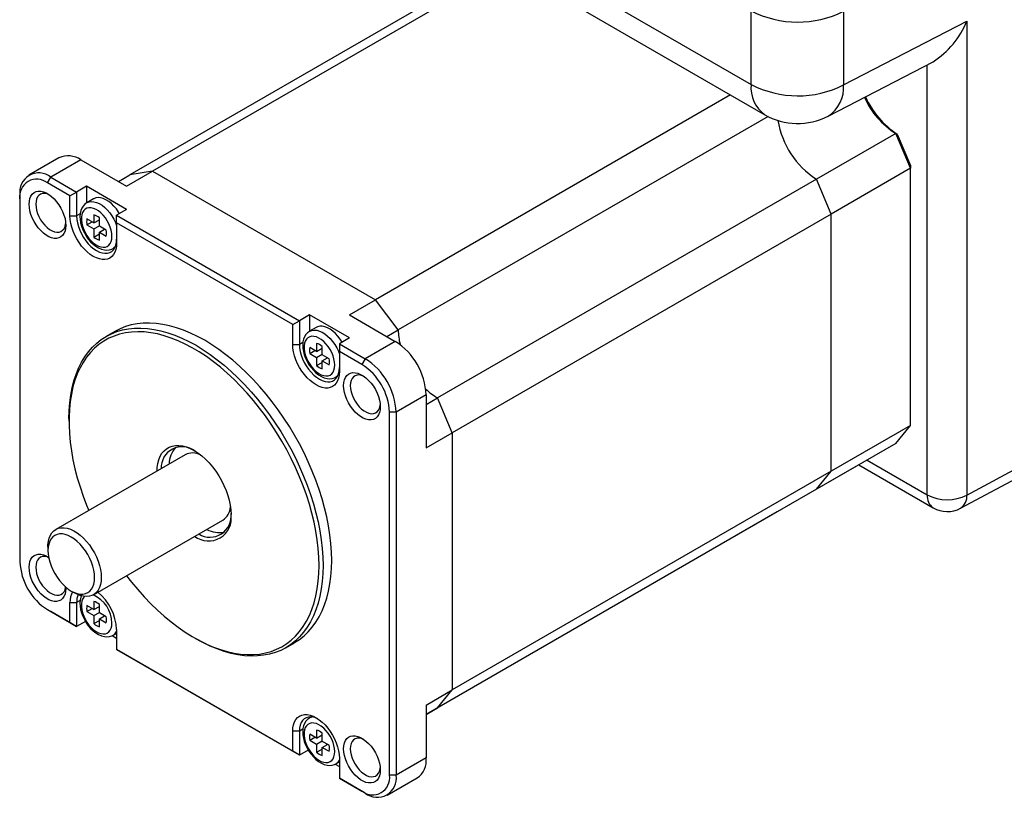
# Model space of a CAD drawing. Extents: x 11 to 421, y 5 to 275.
# Tile 10 of 15: x 321 to 356, y 64 to 91. Entities that reach past the tile are written whole.
import ezdxf

# ---------------------------------------------------------------- set-up
doc = ezdxf.new("R2010")
doc.units = 0
doc.layers.get('0').update_dxf_attribs({"linetype": 'CONTINUOUS'})

msp = doc.modelspace()

# ---------------------------------------------------------------- linework, layer by layer
at = {"color": 7, "linetype": 'CONTINUOUS'}
for p, q in [((334.868, 95.0804), (347.0849, 88.0277)), ((337.7102, 93.4396), (324.6486, 85.8993)), ((338.002, 93.2711), (325.4551, 86.028)), ((346.6015, 89.096), (346.6015, 91.7005)), ((349.8723, 91.684), (349.8723, 89.0796)), ((349.8723, 89.0796), (354.2273, 91.3348)), ((354.2273, 91.3348), (354.2273, 74.5877)), ((349.3244, 87.9765), (353.0322, 89.8966)), ((345.8747, 88.7263), (333.3278, 81.4832)), ((347.1997, 87.9656), (334.1344, 80.4232)), ((351.7141, 87.3634), (348.9116, 85.7455)), ((352.2288, 86.1348), (351.7141, 87.3634)), ((351.7664, 87.3348), (351.7141, 87.3634)), ((351.7664, 87.3348), (352.2288, 86.2312)), ((322.1451, 86.5085), (321.0844, 85.8962)), ((322.9167, 86.432), (321.8561, 85.8197)), ((322.9167, 86.432), (324.5359, 85.4973)), ((324.5359, 85.4973), (325.4551, 86.028)), ((325.4551, 86.028), (324.6486, 85.8993)), ((325.4551, 86.028), (333.3278, 81.4832)), ((352.2288, 86.1348), (349.4263, 84.517)), ((352.2288, 86.2312), (352.2288, 86.1348)), ((352.2288, 77.0437), (352.2288, 86.1348)), ((321.7382, 85.6156), (321.8561, 85.8197)), ((322.5326, 85.1571), (321.7382, 85.6156)), ((321.8561, 85.8197), (322.7683, 85.2932)), ((324.2441, 85.6658), (324.6486, 85.8993)), ((348.9116, 85.7455), (335.5237, 78.0169)), ((349.4263, 84.517), (348.9116, 85.7455)), ((322.5326, 85.1571), (322.7683, 85.2932)), ((323.1218, 85.4973), (322.7683, 85.2932)), ((322.7683, 85.2932), (322.7683, 84.4494)), ((324.536, 84.6808), (323.1218, 85.4973)), ((323.1218, 85.4973), (323.1218, 84.9146)), ((320.7647, 85.0534), (320.7647, 85.1895)), ((320.7647, 85.0534), (320.7647, 72.2228)), ((322.5326, 84.4494), (322.5326, 85.1571)), ((323.3623, 85.0536), (323.1266, 84.9175)), ((323.1266, 84.9175), (323.1319, 84.9206)), ((324.536, 84.6808), (324.1825, 84.4767)), ((322.5326, 84.4494), (322.7683, 84.4494)), ((323.3777, 84.2035), (323.1339, 84.3442)), ((323.1339, 84.1324), (323.3174, 84.2383)), ((323.3777, 84.49), (323.3777, 84.2035)), ((323.3777, 84.2035), (323.573, 84.3163)), ((323.5477, 84.3017), (323.573, 84.2871)), ((323.573, 84.0907), (323.573, 84.3772)), ((324.1825, 84.4767), (330.6407, 80.7485)), ((324.1825, 84.2046), (324.1825, 84.4767)), ((324.1825, 84.2046), (324.1825, 83.4969)), ((330.405, 80.6124), (324.1825, 84.2046)), ((349.4263, 84.517), (336.0384, 76.7883)), ((349.4263, 75.4259), (349.4263, 84.517)), ((323.1339, 84.1324), (323.3777, 83.9916)), ((323.3777, 83.9916), (323.573, 84.1044)), ((323.3777, 83.9916), (323.3777, 83.7052)), ((323.8168, 83.95), (323.573, 84.0907)), ((323.573, 83.8789), (323.7566, 83.9848)), ((323.573, 83.5924), (323.573, 83.8789)), ((323.573, 83.8789), (323.8168, 83.7381)), ((323.7312, 83.9994), (323.7312, 83.9702)), ((323.3777, 83.7052), (323.573, 83.818)), ((324.0598, 83.3009), (324.1215, 83.3365)), ((332.4086, 80.9525), (333.3278, 81.4832)), ((334.1344, 80.4232), (333.3278, 81.4832)), ((330.405, 80.6124), (330.6407, 80.7485)), ((330.9943, 80.9526), (330.6407, 80.7485)), ((330.6407, 80.7485), (330.6407, 79.9047)), ((332.4085, 80.1362), (330.9943, 80.9526)), ((330.9943, 80.9526), (330.9943, 80.3699)), ((332.4086, 80.9525), (334.0278, 80.0178)), ((330.405, 79.9047), (330.405, 80.6124)), ((331.2347, 80.5089), (330.999, 80.3729)), ((330.999, 80.3729), (331.0044, 80.3759)), ((333.73, 80.1897), (334.1344, 80.4232)), ((324.119, 80.3684), (323.8126, 80.1915)), ((332.4085, 80.1362), (332.0549, 79.9321)), ((330.405, 79.9047), (330.6407, 79.9047)), ((331.2501, 79.6588), (331.0064, 79.7996)), ((331.0064, 79.5877), (331.1899, 79.6936)), ((331.2501, 79.9453), (331.2501, 79.6588)), ((331.2501, 79.6588), (331.4455, 79.7716)), ((331.4202, 79.757), (331.4455, 79.7424)), ((331.4455, 79.5461), (331.4455, 79.8325)), ((332.0549, 79.9321), (332.9671, 79.4055)), ((332.0549, 79.9321), (332.0549, 79.6599)), ((334.0278, 80.0178), (332.9671, 79.4055)), ((331.0064, 79.5877), (331.2501, 79.447)), ((331.2501, 79.447), (331.4455, 79.5598)), ((331.2501, 79.447), (331.2501, 79.1605)), ((331.6893, 79.4053), (331.4455, 79.5461)), ((331.4455, 79.3342), (331.629, 79.4401)), ((331.4455, 79.0477), (331.4455, 79.3342)), ((331.4455, 79.3342), (331.6893, 79.1935)), ((331.6037, 79.4547), (331.6037, 79.4255)), ((332.0549, 79.6599), (332.0549, 78.9522)), ((332.8492, 79.2014), (332.0549, 79.6599)), ((332.9671, 79.4055), (332.8492, 79.2014)), ((331.2501, 79.1605), (331.4455, 79.2733)), ((331.9323, 78.7562), (331.994, 78.7918)), ((335.1192, 78.1274), (334.0585, 77.5151)), ((335.1192, 78.1274), (335.1192, 76.2577)), ((335.1192, 77.7833), (335.5237, 78.0169)), ((336.0384, 76.7883), (335.5237, 78.0169)), ((322.4972, 77.2842), (322.4972, 77.2025)), ((334.0585, 77.5151), (333.8228, 77.5151)), ((333.8228, 64.6845), (333.8228, 77.5151)), ((334.0585, 77.5151), (334.0585, 64.6845)), ((352.2288, 77.0437), (349.4263, 75.4259)), ((351.7141, 76.4095), (352.2288, 77.0437)), ((335.1192, 76.2577), (336.0384, 76.7883)), ((336.0384, 76.7883), (336.0384, 67.6972)), ((354.2273, 74.5877), (357.9115, 76.5686)), ((351.7141, 76.4095), (348.9116, 74.7916)), ((326.6036, 76.0101), (322.0309, 73.3704)), ((354.0062, 74.1222), (357.6956, 76.1059)), ((350.3248, 75.6072), (347.5223, 73.9893)), ((350.4051, 75.6538), (353.0327, 74.1369)), ((349.4263, 75.4259), (336.0384, 67.6972)), ((348.9116, 74.7916), (349.4263, 75.4259)), ((348.9116, 74.7916), (335.5237, 67.063)), ((347.5223, 73.9893), (335.1192, 66.8292)), ((323.3642, 71.0609), (327.9368, 73.7006)), ((321.7547, 72.7599), (321.7547, 72.6238)), ((322.5796, 71.195), (322.6974, 71.127)), ((322.5326, 70.078), (322.5326, 70.7857)), ((322.5326, 70.7857), (322.7683, 70.7857)), ((322.7683, 70.7857), (322.7683, 69.9419)), ((323.3777, 70.5398), (323.1339, 70.6805)), ((323.3777, 70.8262), (323.3777, 70.5398)), ((323.3777, 70.5398), (323.573, 70.6526)), ((323.5477, 70.638), (323.573, 70.6233)), ((323.573, 70.427), (323.573, 70.7134)), ((321.7382, 70.5366), (322.5326, 70.078)), ((321.7382, 70.5366), (321.8561, 70.4685)), ((322.7683, 69.9419), (321.8561, 70.4685)), ((323.1339, 70.4686), (323.3174, 70.5746)), ((323.1339, 70.4686), (323.3777, 70.3279)), ((323.3777, 70.3279), (323.573, 70.4407)), ((323.3777, 70.3279), (323.3777, 70.0415)), ((323.8168, 70.2863), (323.573, 70.427)), ((323.573, 70.2151), (323.7566, 70.3211)), ((323.7312, 70.3357), (323.7312, 70.3064)), ((322.5326, 70.078), (322.7683, 69.9419)), ((323.0787, 70.1211), (322.7683, 69.9419)), ((323.3777, 70.0415), (323.573, 70.1543)), ((323.573, 69.9287), (323.573, 70.2151)), ((323.573, 70.2151), (323.8168, 70.0744)), ((324.0286, 69.6226), (324.1825, 69.5337)), ((324.0598, 69.6372), (324.1825, 69.708)), ((324.1825, 69.8332), (324.1825, 69.1255)), ((326.9159, 69.5483), (326.9866, 69.5075)), ((330.1621, 69.1927), (330.4685, 69.3695)), ((324.1825, 69.1255), (330.405, 65.5333)), ((324.1825, 69.1255), (324.1825, 69.1255)), ((330.6407, 65.3972), (324.1825, 69.1255)), ((335.1192, 67.1666), (336.0384, 67.6972)), ((335.5237, 67.063), (336.0384, 67.6972)), ((335.1192, 67.1666), (335.1192, 65.2968)), ((335.1192, 66.8294), (335.5237, 67.063)), ((331.0607, 66.7447), (330.999, 66.7091)), ((330.999, 66.7091), (331.0044, 66.7122)), ((330.405, 65.5333), (330.405, 66.241)), ((330.6407, 66.241), (330.405, 66.241)), ((330.6407, 66.241), (330.6407, 65.3972)), ((331.2501, 65.9951), (331.0064, 66.1358)), ((331.2501, 66.2816), (331.2501, 65.9951)), ((331.2501, 65.9951), (331.4455, 66.1079)), ((331.4455, 65.8823), (331.4455, 66.1688)), ((331.0064, 65.924), (331.1899, 66.0299)), ((331.0064, 65.924), (331.2501, 65.7832)), ((331.2501, 65.7832), (331.4455, 65.896)), ((331.2501, 65.7832), (331.2501, 65.4968)), ((331.4202, 66.0933), (331.4455, 66.0787)), ((331.6893, 65.7416), (331.4455, 65.8823)), ((331.4455, 65.6705), (331.629, 65.7764)), ((331.6037, 65.791), (331.6037, 65.7618)), ((330.6407, 65.3972), (330.405, 65.5333)), ((330.9511, 65.5764), (330.6407, 65.3972)), ((331.2501, 65.4968), (331.4455, 65.6096)), ((331.4455, 65.384), (331.4455, 65.6705)), ((331.4455, 65.6705), (331.6893, 65.5297)), ((331.901, 65.0779), (332.0549, 64.989)), ((331.9323, 65.0925), (332.0549, 65.1633)), ((332.0549, 65.2885), (332.0549, 64.5809)), ((335.1192, 65.2968), (334.0585, 64.6845)), ((332.0549, 64.5809), (332.8492, 64.1223)), ((332.0549, 64.5808), (332.0549, 64.5809)), ((332.9671, 64.0542), (332.0549, 64.5808)), ((333.7388, 63.9778), (334.7994, 64.5901)), ((334.0585, 64.6845), (333.8228, 64.6845)), ((332.9671, 64.0542), (332.8492, 64.1223))]:
    msp.add_line(p, q, dxfattribs=at)
at = {"color": 8, "linetype": 'CONTINUOUS'}
for p, q in [((340.7903, 92.4508), (346.6015, 89.096)), ((352.8255, 74.5948), (352.8255, 89.7896)), ((322.8913, 84.5204), (322.7683, 84.4494)), ((330.7637, 79.9757), (330.6407, 79.9047)), ((350.6981, 75.8229), (352.8255, 74.5948)), ((322.8913, 70.8567), (322.7683, 70.7857)), ((330.7637, 66.312), (330.6407, 66.241))]:
    msp.add_line(p, q, dxfattribs=at)
at = {"color": 7, "linetype": 'CONTINUOUS', "flags": 128}
for points in [[(322.3864, 84.1172), (322.3792, 84.0098), (322.3576, 83.9132), (322.3222, 83.8295), (322.2738, 83.7606), (322.2134, 83.708), (322.1424, 83.6729), (322.0623, 83.6561), (321.975, 83.6579), (321.8825, 83.6784), (321.7867, 83.717), (321.6898, 83.7729), (321.594, 83.8449), (321.5014, 83.9313), (321.4141, 84.0303), (321.3341, 84.1395), (321.2631, 84.2566), (321.2027, 84.3789), (321.1542, 84.5038), (321.1188, 84.6283), (321.0973, 84.7498), (321.09, 84.8656), (321.0973, 84.973), (321.1188, 85.0696), (321.1542, 85.1533), (321.2027, 85.2222), (321.2631, 85.2748), (321.3341, 85.3099), (321.4141, 85.3267), (321.5014, 85.3248), (321.594, 85.3044), (321.6898, 85.2658), (321.7867, 85.2098), (321.8825, 85.1379), (321.975, 85.0514), (322.0623, 84.9525), (322.1424, 84.8433), (322.2134, 84.7262), (322.2738, 84.6039), (322.3222, 84.479), (322.3576, 84.3544), (322.3792, 84.2329), (322.3864, 84.1172)], [(321.8002, 85.2007), (321.7259, 85.2282), (321.643, 85.2432), (321.566, 85.2396), (321.4969, 85.2173), (321.4376, 85.1772), (321.3897, 85.1201), (321.3545, 85.0478), (321.333, 84.9622), (321.3257, 84.8656), (321.333, 84.7606), (321.3545, 84.6501), (321.3897, 84.5372), (321.4376, 84.4249), (321.4969, 84.3162), (321.566, 84.2142), (321.643, 84.1216), (321.7259, 84.0409), (321.8123, 83.9744), (321.8999, 83.9238), (321.9863, 83.8906), (322.0691, 83.8756), (322.1461, 83.8793), (322.2153, 83.9015), (322.2746, 83.9417), (322.3225, 83.9987), (322.3577, 84.071), (322.3792, 84.1566), (322.3834, 84.1904)], [(323.1344, 84.9206), (323.1227, 84.9153), (323.0529, 84.8637), (322.9949, 84.7996), (322.9488, 84.724), (322.9145, 84.6375), (322.8928, 84.5403), (322.8845, 84.4336), (322.89, 84.3199), (322.9092, 84.202), (322.9414, 84.0828), (322.9857, 83.9644), (323.041, 83.8488), (323.1063, 83.7381), (323.1805, 83.634), (323.2624, 83.5385), (323.351, 83.4532), (323.4451, 83.3799), (323.5437, 83.3203), (323.6457, 83.2763), (323.7487, 83.2499), (323.8388, 83.2427), (323.9244, 83.2509), (324.0118, 83.2771), (324.0541, 83.3003)], [(324.2836, 84.5351), (324.2511, 84.5874), (324.1727, 84.6973), (324.087, 84.7977), (323.9958, 84.8862), (323.9011, 84.9612), (323.8048, 85.0208), (323.709, 85.0639), (323.6158, 85.0896), (323.5271, 85.0973), (323.4449, 85.0868), (323.3708, 85.0584), (323.3623, 85.0536)], [(324.0175, 83.7282), (324.0105, 83.8327), (323.9896, 83.9426), (323.9554, 84.055), (323.9087, 84.1671), (323.8509, 84.2759), (323.7833, 84.3786), (323.7078, 84.4726), (323.6262, 84.5554), (323.5407, 84.6249), (323.4535, 84.6793), (323.3669, 84.7171), (323.2831, 84.7375), (323.2043, 84.7398), (323.1325, 84.724), (323.0696, 84.6906), (323.0172, 84.6403), (322.9766, 84.5745), (322.949, 84.4949), (322.935, 84.4035), (322.935, 84.3028), (322.949, 84.1952), (322.9766, 84.0837), (323.0172, 83.9711), (323.0696, 83.8603), (323.1325, 83.7542), (323.2043, 83.6555), (323.2831, 83.5668), (323.3669, 83.4904), (323.4535, 83.4283), (323.5407, 83.382), (323.6262, 83.3528), (323.7078, 83.3415), (323.7833, 83.3482), (323.8509, 83.3729), (323.9087, 83.4149), (323.9554, 83.4732), (323.9896, 83.5461), (324.0105, 83.6319), (324.0175, 83.7282)], [(324.1825, 83.4969), (324.1754, 83.3766), (324.1544, 83.2666), (324.1197, 83.1686), (324.0719, 83.0844), (324.012, 83.0154), (323.9408, 82.9628), (323.8597, 82.9275), (323.77, 82.91), (323.6732, 82.9108), (323.571, 82.9297), (323.4652, 82.9665), (323.3575, 83.0205), (323.2498, 83.0908), (323.144, 83.1762), (323.0418, 83.2753), (322.945, 83.3863), (322.8553, 83.5073), (322.7742, 83.6363), (322.703, 83.7711), (322.6431, 83.9093), (322.5953, 84.0486), (322.5607, 84.1866), (322.5396, 84.321), (322.5326, 84.4494)], [(322.7683, 84.4494), (322.7754, 84.329), (322.7969, 84.2028), (322.8322, 84.0733), (322.8805, 83.9431), (322.941, 83.815), (323.0123, 83.6914), (323.0931, 83.575), (323.1816, 83.468), (323.2761, 83.3727), (323.3747, 83.2911), (323.4754, 83.2246), (323.576, 83.1749), (323.6746, 83.1427), (323.7691, 83.1289), (323.8576, 83.1336), (323.9384, 83.1568), (324.0098, 83.198), (324.0702, 83.2563), (324.1186, 83.3307), (324.1538, 83.4195), (324.1753, 83.5209), (324.1825, 83.633)], [(322.4972, 77.2842), (322.5043, 77.5708), (322.5254, 77.8484), (322.5606, 78.1161), (322.6098, 78.373), (322.6727, 78.6183), (322.7492, 78.8512), (322.839, 79.0711), (322.9419, 79.2772), (323.0575, 79.4688), (323.1854, 79.6455), (323.3254, 79.8065), (323.4768, 79.9515), (323.6393, 80.0799), (323.8123, 80.1913), (323.9953, 80.2855), (324.1878, 80.362), (324.389, 80.4208), (324.5984, 80.4614), (324.8154, 80.484), (325.0391, 80.4883), (325.269, 80.4744), (325.5043, 80.4423), (325.7443, 80.392), (325.9882, 80.3239), (326.2352, 80.238), (326.4846, 80.1347), (326.7356, 80.0143), (326.9873, 79.8771), (327.2391, 79.7236), (327.4901, 79.5543), (327.7394, 79.3697), (327.9865, 79.1703), (328.2303, 78.9569), (328.4703, 78.73), (328.7056, 78.4905), (328.9355, 78.239), (329.1593, 77.9763), (329.3762, 77.7033), (329.5856, 77.4208), (329.7869, 77.1297), (329.9793, 76.831), (330.1623, 76.5256), (330.3354, 76.2143), (330.4978, 75.8983), (330.6493, 75.5785), (330.7892, 75.2559), (330.9172, 74.9315), (331.0328, 74.6064), (331.1357, 74.2815), (331.2255, 73.9579), (331.302, 73.6367), (331.3649, 73.3187), (331.414, 73.0051), (331.4492, 72.6968), (331.4704, 72.3948), (331.4775, 72.1)], [(331.7839, 72.2769), (331.7768, 72.5717), (331.7556, 72.8737), (331.7204, 73.182), (331.6713, 73.4956), (331.6084, 73.8136), (331.5319, 74.1348), (331.4421, 74.4584), (331.3392, 74.7833), (331.2236, 75.1084), (331.0956, 75.4328), (330.9557, 75.7554), (330.8043, 76.0752), (330.6418, 76.3912), (330.4687, 76.7024), (330.2857, 77.0079), (330.0933, 77.3066), (329.892, 77.5977), (329.6826, 77.8802), (329.4657, 78.1532), (329.2419, 78.4158), (329.012, 78.6674), (328.7767, 78.9069), (328.5368, 79.1338), (328.2929, 79.3472), (328.0459, 79.5465), (327.7965, 79.7312), (327.5455, 79.9005), (327.2937, 80.054), (327.042, 80.1912), (326.791, 80.3116), (326.5416, 80.4149), (326.2946, 80.5008), (326.0507, 80.5689), (325.8107, 80.6191), (325.5754, 80.6513), (325.3455, 80.6652), (325.1218, 80.6609), (324.9048, 80.6383), (324.6954, 80.5976), (324.4942, 80.5389), (324.3018, 80.4624), (324.119, 80.3684)], [(331.0068, 80.3759), (330.9951, 80.3706), (330.9254, 80.319), (330.8674, 80.2549), (330.8212, 80.1793), (330.787, 80.0928), (330.7653, 79.9956), (330.757, 79.889), (330.7625, 79.7752), (330.7817, 79.6574), (330.8139, 79.5381), (330.8581, 79.4197), (330.9134, 79.3041), (330.9787, 79.1934), (331.0529, 79.0893), (331.1349, 78.9938), (331.2234, 78.9086), (331.3176, 78.8353), (331.4162, 78.7756), (331.5181, 78.7316), (331.6211, 78.7053), (331.7113, 78.698), (331.7968, 78.7062), (331.8843, 78.7324), (331.9266, 78.7556)], [(332.1561, 79.9905), (332.0854, 80.0987), (332.0031, 80.2042), (331.9145, 80.2989), (331.8212, 80.3808), (331.7255, 80.4483), (331.6292, 80.4998), (331.5344, 80.5343), (331.4433, 80.551), (331.3576, 80.5496), (331.2792, 80.5301), (331.2347, 80.5089)], [(331.336, 72.1), (331.329, 72.3928), (331.3077, 72.6928), (331.2725, 72.9991), (331.2232, 73.3108), (331.1602, 73.6267), (331.0836, 73.9458), (330.9936, 74.2673), (330.8906, 74.59), (330.7748, 74.9128), (330.6467, 75.2349), (330.5066, 75.555), (330.3551, 75.8723), (330.1925, 76.1857), (330.0194, 76.4941), (329.8364, 76.7967), (329.644, 77.0923), (329.4429, 77.3802), (329.2337, 77.6593), (329.0171, 77.9287), (328.7938, 78.1877), (328.5644, 78.4354), (328.3298, 78.6709), (328.0906, 78.8935), (327.8477, 79.1026), (327.6018, 79.2974), (327.3537, 79.4773), (327.1042, 79.6418), (326.8541, 79.7902), (326.6042, 79.9222), (326.3553, 80.0373), (326.1082, 80.1352), (325.8636, 80.2155), (325.6225, 80.278), (325.3855, 80.3225), (325.1534, 80.3487), (324.927, 80.3568), (324.7069, 80.3465), (324.4939, 80.3181), (324.2887, 80.2714), (324.0919, 80.2068), (323.9041, 80.1244), (323.726, 80.0244), (323.5581, 79.9072), (323.401, 79.7732), (323.2551, 79.6228), (323.1209, 79.4564), (322.999, 79.2747), (322.8895, 79.0781), (322.793, 78.8674), (322.7096, 78.6432), (322.6398, 78.4061), (322.5836, 78.1571), (322.5414, 77.8968), (322.5131, 77.6261), (322.499, 77.3459), (322.499, 77.0571), (322.5131, 76.7605), (322.5414, 76.4572), (322.5836, 76.1481), (322.6398, 75.8343), (322.7096, 75.5166), (322.793, 75.1961), (322.8895, 74.874), (322.999, 74.5511), (323.1209, 74.2285), (323.1967, 74.0433)], [(331.8899, 79.1836), (331.8829, 79.288), (331.862, 79.3979), (331.8278, 79.5103), (331.7812, 79.6224), (331.7234, 79.7312), (331.6558, 79.8339), (331.5802, 79.9279), (331.4986, 80.0107), (331.4132, 80.0802), (331.326, 80.1346), (331.2394, 80.1725), (331.1556, 80.1928), (331.0768, 80.1951), (331.005, 80.1794), (330.942, 80.1459), (330.8896, 80.0956), (330.8491, 80.0298), (330.8215, 79.9502), (330.8075, 79.8588), (330.8075, 79.7581), (330.8215, 79.6506), (330.8491, 79.5391), (330.8896, 79.4264), (330.942, 79.3156), (331.005, 79.2095), (331.0768, 79.1108), (331.1556, 79.0222), (331.2394, 78.9458), (331.326, 78.8836), (331.4132, 78.8373), (331.4986, 78.8081), (331.5802, 78.7968), (331.6558, 78.8035), (331.7234, 78.8282), (331.7812, 78.8703), (331.8278, 78.9285), (331.862, 79.0014), (331.8829, 79.0872), (331.8899, 79.1836)], [(332.0549, 78.9522), (332.0479, 78.832), (332.0268, 78.7219), (331.9921, 78.6239), (331.9444, 78.5397), (331.8844, 78.4707), (331.8133, 78.4181), (331.7322, 78.3828), (331.6424, 78.3654), (331.5457, 78.3661), (331.4435, 78.3851), (331.3376, 78.4218), (331.23, 78.4759), (331.1223, 78.5462), (331.0164, 78.6316), (330.9143, 78.7306), (330.8175, 78.8416), (330.7278, 78.9626), (330.6466, 79.0916), (330.5755, 79.2264), (330.5155, 79.3646), (330.4678, 79.5039), (330.4331, 79.6419), (330.4121, 79.7763), (330.405, 79.9047)], [(330.6407, 79.9047), (330.6479, 79.7844), (330.6694, 79.6581), (330.7046, 79.5286), (330.753, 79.3985), (330.8134, 79.2703), (330.8848, 79.1467), (330.9655, 79.0303), (331.0541, 78.9233), (331.1486, 78.8281), (331.2472, 78.7464), (331.3478, 78.68), (331.4484, 78.6302), (331.547, 78.598), (331.6416, 78.5842), (331.7301, 78.5889), (331.8109, 78.6121), (331.8822, 78.6533), (331.9427, 78.7117), (331.991, 78.786), (332.0263, 78.8748), (332.0477, 78.9763), (332.0549, 79.0883)], [(333.4974, 77.7029), (333.4902, 77.5956), (333.4686, 77.4989), (333.4332, 77.4152), (333.3848, 77.3463), (333.3244, 77.2937), (333.2534, 77.2586), (333.1733, 77.2418), (333.0861, 77.2437), (332.9935, 77.2641), (332.8977, 77.3028), (332.8008, 77.3587), (332.705, 77.4307), (332.6124, 77.5171), (332.5252, 77.616), (332.4451, 77.7252), (332.3741, 77.8423), (332.3137, 77.9647), (332.2653, 78.0895), (332.2299, 78.2141), (332.2083, 78.3356), (332.2011, 78.4513), (332.2083, 78.5587), (332.2299, 78.6553), (332.2653, 78.739), (332.3137, 78.8079), (332.3741, 78.8605), (332.4451, 78.8956), (332.5252, 78.9124), (332.6124, 78.9106), (332.705, 78.8901), (332.8008, 78.8515), (332.8977, 78.7956), (332.9935, 78.7236), (333.0861, 78.6372), (333.1733, 78.5383), (333.2534, 78.429), (333.3244, 78.3119), (333.3848, 78.1896), (333.4332, 78.0648), (333.4686, 77.9402), (333.4902, 77.8187), (333.4974, 77.7029)], [(332.9112, 78.7864), (332.8369, 78.814), (332.7541, 78.829), (332.677, 78.8253), (332.6079, 78.8031), (332.5486, 78.7629), (332.5007, 78.7059), (332.4655, 78.6336), (332.444, 78.5479), (332.4368, 78.4513), (332.444, 78.3463), (332.4655, 78.2359), (332.5007, 78.1229), (332.5486, 78.0106), (332.6079, 77.902), (332.677, 77.7999), (332.7541, 77.7073), (332.8369, 77.6267), (332.9233, 77.5601), (333.0109, 77.5096), (333.0973, 77.4763), (333.1801, 77.4614), (333.2572, 77.465), (333.3263, 77.4872), (333.3856, 77.5274), (333.4335, 77.5844), (333.4687, 77.6568), (333.4902, 77.7424), (333.4945, 77.7761)], [(325.6087, 75.4358), (325.6156, 75.5602), (325.6371, 75.704), (325.6725, 75.8363), (325.7216, 75.9556), (325.7837, 76.0606), (325.8583, 76.1501), (325.9445, 76.2232), (326.0413, 76.2792), (326.1477, 76.3172), (326.2625, 76.3371), (326.3845, 76.3384), (326.5124, 76.3213), (326.6446, 76.2858), (326.7799, 76.2325), (326.9166, 76.1618), (327.0534, 76.0746), (327.1886, 75.9718), (327.3209, 75.8546), (327.4487, 75.7241), (327.5707, 75.5819), (327.6855, 75.4295), (327.7919, 75.2685), (327.8888, 75.1008), (327.9749, 74.9282), (328.0495, 74.7525), (328.1117, 74.5758), (328.1607, 74.3998), (328.1962, 74.2266), (328.2176, 74.0581), (328.2248, 73.8961)], [(321.7547, 72.7599), (321.7565, 72.8259), (321.7708, 72.9507), (321.7991, 73.0643), (321.841, 73.1651), (321.8959, 73.2515), (321.963, 73.3222), (322.0412, 73.3761), (322.1294, 73.4124), (322.2261, 73.4306), (322.33, 73.4304), (322.4395, 73.4117), (322.5529, 73.375), (322.6685, 73.3206), (322.7845, 73.2495), (322.8992, 73.1627), (323.0109, 73.0616), (323.1178, 72.9476), (323.2183, 72.8226), (323.311, 72.6883), (323.3943, 72.5469), (323.4671, 72.4004), (323.5282, 72.2512), (323.5767, 72.1014), (323.6119, 71.9534), (323.6332, 71.8093), (323.6404, 71.6714)], [(323.4046, 71.6714), (323.3976, 71.7998), (323.3765, 71.9341), (323.3419, 72.0722), (323.2941, 72.2115), (323.2342, 72.3497), (323.163, 72.4845), (323.0819, 72.6135), (322.9922, 72.7345), (322.8954, 72.8455), (322.7932, 72.9445), (322.6874, 73.0299), (322.5797, 73.1002), (322.472, 73.1542), (322.3662, 73.191), (322.264, 73.21), (322.1672, 73.2107), (322.0775, 73.1933), (321.9964, 73.158), (321.9252, 73.1053), (321.8653, 73.0363), (321.8175, 72.9521), (321.7828, 72.8542), (321.7618, 72.7441), (321.7547, 72.6238), (321.7618, 72.4954), (321.7828, 72.361), (321.8175, 72.223), (321.8653, 72.0837), (321.9252, 71.9455), (321.9964, 71.8107), (322.0775, 71.6817), (322.1672, 71.5607), (322.264, 71.4497), (322.3662, 71.3507), (322.472, 71.2653), (322.5797, 71.195), (322.6874, 71.141), (322.7932, 71.1042), (322.8954, 71.0852), (322.9922, 71.0845), (323.0819, 71.1019), (323.163, 71.1372), (323.2342, 71.1898), (323.2941, 71.2588), (323.3419, 71.3431), (323.3765, 71.441), (323.3976, 71.5511), (323.4046, 71.6714)], [(322.3851, 71.3342), (322.3864, 71.2866), (322.3792, 71.1792), (322.3576, 71.0826), (322.3222, 70.9989), (322.2738, 70.93), (322.2134, 70.8774), (322.1424, 70.8423), (322.0623, 70.8255), (321.975, 70.8273), (321.8825, 70.8478), (321.7867, 70.8864), (321.6898, 70.9423), (321.594, 71.0143), (321.5014, 71.1007), (321.4141, 71.1997), (321.3341, 71.3089), (321.2631, 71.426), (321.2027, 71.5483), (321.1542, 71.6732), (321.1188, 71.7977), (321.0973, 71.9192), (321.09, 72.035), (321.0973, 72.1423), (321.1188, 72.239), (321.1542, 72.3227), (321.2027, 72.3916), (321.2631, 72.4442), (321.3341, 72.4793), (321.4141, 72.4961), (321.5014, 72.4942), (321.594, 72.4738), (321.6898, 72.4351), (321.7782, 72.3848)], [(321.7793, 72.3791), (321.7259, 72.3976), (321.643, 72.4126), (321.566, 72.409), (321.4969, 72.3867), (321.4376, 72.3466), (321.3897, 72.2895), (321.3545, 72.2172), (321.333, 72.1316), (321.3257, 72.035), (321.333, 71.93), (321.3545, 71.8195), (321.3897, 71.7066), (321.4376, 71.5943), (321.4969, 71.4856), (321.566, 71.3836), (321.643, 71.291), (321.7259, 71.2103), (321.8123, 71.1438), (321.8999, 71.0932), (321.9863, 71.06), (322.0691, 71.045), (322.1461, 71.0487), (322.2153, 71.0709), (322.2746, 71.1111), (322.3225, 71.1681), (322.3577, 71.2404), (322.3792, 71.326), (322.3809, 71.3378)], [(324.5299, 71.7339), (324.7069, 71.5072), (324.927, 71.2429), (325.1534, 70.9895), (325.3855, 70.7478), (325.6225, 70.5186), (325.8636, 70.3027), (326.1082, 70.1007), (326.3553, 69.9133), (326.6042, 69.741), (326.8541, 69.5845), (327.1042, 69.4442), (327.3537, 69.3206), (327.6018, 69.214), (327.8477, 69.1249), (328.0906, 69.0535), (328.3298, 69), (328.5644, 68.9646), (328.7938, 68.9474), (329.0171, 68.9485), (329.2337, 68.9679), (329.4429, 69.0055), (329.644, 69.0612), (329.8364, 69.1347), (330.0194, 69.226), (330.1925, 69.3346), (330.3551, 69.4602), (330.5066, 69.6025), (330.6467, 69.7609), (330.7748, 69.9351), (330.8906, 70.1243), (330.9936, 70.328), (331.0836, 70.5456), (331.1602, 70.7763), (331.2232, 71.0194), (331.2725, 71.2742), (331.3077, 71.5398), (331.329, 71.8153), (331.336, 72.1)], [(331.4775, 72.1), (331.4704, 71.8133), (331.4492, 71.5357), (331.414, 71.2681), (331.3649, 71.0112), (331.302, 70.7659), (331.2255, 70.5329), (331.1357, 70.3131), (331.0328, 70.107), (330.9172, 69.9153), (330.7892, 69.7387), (330.6493, 69.5776), (330.4978, 69.4327), (330.3354, 69.3043), (330.1623, 69.1928), (329.9793, 69.0987), (329.7869, 69.0221), (329.5856, 68.9634), (329.3762, 68.9227), (329.1593, 68.9002), (328.9355, 68.8958), (328.7056, 68.9098), (328.4703, 68.9419), (328.2303, 68.9921), (327.9865, 69.0602), (327.7394, 69.1461), (327.4901, 69.2494), (327.2391, 69.3699), (326.9873, 69.507), (326.9866, 69.5075)], [(330.4685, 69.3695), (330.4687, 69.3697), (330.6418, 69.4812), (330.8043, 69.6096), (330.9557, 69.7545), (331.0956, 69.9156), (331.2236, 70.0922), (331.3392, 70.2839), (331.4421, 70.4899), (331.5319, 70.7098), (331.6084, 70.9428), (331.6713, 71.1881), (331.7204, 71.445), (331.7556, 71.7126), (331.7768, 71.9902), (331.7839, 72.2769)], [(323.6404, 71.6714), (323.6332, 71.5417), (323.6119, 71.4222), (323.5767, 71.3148), (323.5282, 71.2211), (323.4671, 71.1424), (323.3943, 71.0799), (323.311, 71.0347), (323.2183, 71.0074), (323.1178, 70.9984), (323.0109, 71.0079), (322.8992, 71.0357), (322.7845, 71.0813), (322.6974, 71.127)], [(322.9376, 71.0321), (322.9145, 70.9737), (322.8928, 70.8766), (322.8845, 70.7699), (322.89, 70.6562), (322.9092, 70.5383), (322.9414, 70.4191), (322.9857, 70.3006), (323.041, 70.1851), (323.1063, 70.0744), (323.1805, 69.9703), (323.2624, 69.8748), (323.351, 69.7895), (323.4451, 69.7162), (323.5437, 69.6566), (323.6457, 69.6125), (323.7487, 69.5862), (323.8388, 69.579), (323.9244, 69.5872), (324.0118, 69.6134), (324.0541, 69.6366)], [(330.405, 66.241), (330.4121, 66.3613), (330.4331, 66.4713), (330.4678, 66.5693), (330.5155, 66.6535), (330.5755, 66.7225), (330.6466, 66.7751), (330.7278, 66.8104), (330.8175, 66.8279), (330.9143, 66.8271), (331.0164, 66.8082), (331.1223, 66.7714), (331.23, 66.7174), (331.3376, 66.6471), (331.4435, 66.5617), (331.5457, 66.4626), (331.6424, 66.3516), (331.7322, 66.2306), (331.8133, 66.1016), (331.8844, 65.9669), (331.9444, 65.8286), (331.9921, 65.6893), (332.0268, 65.5513), (332.0479, 65.4169), (332.0549, 65.2885)], [(331.2913, 66.6794), (331.2472, 66.6991), (331.1486, 66.7313), (331.0541, 66.7451), (330.9655, 66.7404), (330.8848, 66.7172), (330.8134, 66.676), (330.753, 66.6177), (330.7046, 66.5433), (330.6694, 66.4545), (330.6479, 66.353), (330.6407, 66.241)], [(331.0068, 66.7122), (330.9951, 66.7069), (330.9254, 66.6553), (330.8674, 66.5912), (330.8212, 66.5156), (330.787, 66.4291), (330.7653, 66.3319), (330.757, 66.2253), (330.7625, 66.1115), (330.7817, 65.9936), (330.8139, 65.8744), (330.8581, 65.756), (330.9134, 65.6404), (330.9787, 65.5297), (331.0529, 65.4256), (331.1349, 65.3301), (331.2234, 65.2448), (331.3176, 65.1715), (331.4162, 65.1119), (331.5181, 65.0679), (331.6211, 65.0415), (331.7113, 65.0343), (331.7968, 65.0425), (331.8843, 65.0687), (331.9266, 65.0919)], [(331.8899, 65.5198), (331.8829, 65.6243), (331.862, 65.7342), (331.8278, 65.8466), (331.7812, 65.9587), (331.7234, 66.0675), (331.6558, 66.1702), (331.5802, 66.2642), (331.4986, 66.347), (331.4132, 66.4165), (331.326, 66.4709), (331.2394, 66.5088), (331.1556, 66.5291), (331.0768, 66.5314), (331.005, 66.5156), (330.942, 66.4822), (330.8896, 66.4319), (330.8491, 66.3661), (330.8215, 66.2865), (330.8075, 66.1951), (330.8075, 66.0944), (330.8215, 65.9868), (330.8491, 65.8753), (330.8896, 65.7627), (330.942, 65.6519), (331.005, 65.5458), (331.0768, 65.4471), (331.1556, 65.3584), (331.2394, 65.282), (331.326, 65.2199), (331.4132, 65.1736), (331.4986, 65.1444), (331.5802, 65.1331), (331.6558, 65.1398), (331.7234, 65.1645), (331.7812, 65.2065), (331.8278, 65.2648), (331.862, 65.3377), (331.8829, 65.4235), (331.8899, 65.5198)], [(333.4974, 64.8723), (333.4902, 64.765), (333.4686, 64.6683), (333.4332, 64.5846), (333.3848, 64.5157), (333.3244, 64.4631), (333.2534, 64.428), (333.1733, 64.4112), (333.0861, 64.4131), (332.9935, 64.4335), (332.8977, 64.4722), (332.8008, 64.5281), (332.705, 64.6001), (332.6124, 64.6865), (332.5252, 64.7854), (332.4451, 64.8946), (332.3741, 65.0117), (332.3137, 65.134), (332.2653, 65.2589), (332.2299, 65.3835), (332.2083, 65.505), (332.2011, 65.6207), (332.2083, 65.7281), (332.2299, 65.8247), (332.2653, 65.9084), (332.3137, 65.9773), (332.3741, 66.0299), (332.4451, 66.065), (332.5252, 66.0818), (332.6124, 66.08), (332.705, 66.0595), (332.8008, 66.0209), (332.8977, 65.965), (332.9935, 65.893), (333.0861, 65.8066), (333.1733, 65.7076), (333.2534, 65.5984), (333.3244, 65.4813), (333.3848, 65.359), (333.4332, 65.2342), (333.4686, 65.1096), (333.4902, 64.9881), (333.4974, 64.8723)], [(332.9112, 65.9558), (332.8369, 65.9834), (332.7541, 65.9984), (332.677, 65.9947), (332.6079, 65.9725), (332.5486, 65.9323), (332.5007, 65.8753), (332.4655, 65.803), (332.444, 65.7173), (332.4368, 65.6207), (332.444, 65.5157), (332.4655, 65.4053), (332.5007, 65.2923), (332.5486, 65.18), (332.6079, 65.0713), (332.677, 64.9693), (332.7541, 64.8767), (332.8369, 64.796), (332.9233, 64.7295), (333.0109, 64.679), (333.0973, 64.6457), (333.1801, 64.6308), (333.2572, 64.6344), (333.3263, 64.6566), (333.3856, 64.6968), (333.4335, 64.7538), (333.4687, 64.8261), (333.4902, 64.9118), (333.4945, 64.9455)]]:
    msp.add_lwpolyline(points, dxfattribs=at)
at = {"color": 8, "linetype": 'CONTINUOUS', "flags": 128}
for points in [[(323.1319, 84.9206), (323.1351, 84.9223), (323.2092, 84.9507), (323.2914, 84.9612), (323.3801, 84.9535), (323.4733, 84.9279), (323.5691, 84.8847), (323.6654, 84.8251), (323.7601, 84.7502), (323.8513, 84.6616), (323.937, 84.5613), (324.0154, 84.4513), (324.0847, 84.334), (324.1436, 84.212), (324.1825, 84.1123)], [(324.1311, 83.3571), (324.0847, 83.3169), (324.0564, 83.299)], [(331.0044, 80.3759), (331.0076, 80.3776), (331.0817, 80.406), (331.1639, 80.4165), (331.2526, 80.4088), (331.3458, 80.3832), (331.4416, 80.3401), (331.5378, 80.2804), (331.6326, 80.2055), (331.7238, 80.1169), (331.8095, 80.0166), (331.8878, 79.9066), (331.9572, 79.7894), (332.0161, 79.6673), (332.0549, 79.5676)], [(332.0036, 78.8125), (331.9572, 78.7722), (331.9289, 78.7543)], [(323.0416, 71.0034), (323.0172, 70.9766), (322.9766, 70.9108), (322.949, 70.8311), (322.935, 70.7398), (322.935, 70.639), (322.949, 70.5315), (322.9766, 70.42), (323.0172, 70.3074), (323.0696, 70.1966), (323.1325, 70.0905), (323.2043, 69.9918), (323.2831, 69.9031), (323.3669, 69.8267), (323.4535, 69.7646), (323.5407, 69.7183), (323.6262, 69.6891), (323.7078, 69.6777), (323.7833, 69.6845), (323.8509, 69.7092), (323.9087, 69.7512), (323.9554, 69.8094), (323.9896, 69.8824), (324.0105, 69.9681), (324.0175, 70.0645), (324.0175, 70.0645)]]:
    msp.add_lwpolyline(points, dxfattribs=at)
at = {"color": 7, "linetype": 'CONTINUOUS'}
for centre, radius, start, end in [((348.253, 94.8943), 3.5956, 242.65648, 296.76622), ((351.3767, 92.4943), 3.0774, 302.51401, 337.86577), ((348.253, 92.2899), 3.5956, 242.65648, 296.76622), ((353.2987, 89.8584), 2.9557, 204.3421, 237.57944), ((353.5739, 90.0137), 3.2317, 204.80452, 235.99345), ((348.2514, 90.0485), 2.3333, 240.00269, 297.37724), ((350.5729, 88.3207), 3.0646, 189.33815, 237.17207), ((322.4631, 85.7859), 0.7895, 54.9315, 113.75804), ((321.4322, 85.2936), 0.6756, 51.14713, 188.86362), ((321.3601, 85.1463), 0.6027, 51.1474, 188.86335), ((323.5892, 84.2383), 0.4675, 166.9016, 193.0984), ((323.2489, 84.0413), 0.4668, 46.02022, 73.98515), ((323.3615, 83.8441), 0.4675, 346.9016, 13.0984), ((323.7018, 84.0411), 0.4668, 226.02022, 253.98515), ((336.4157, 80.4418), 2.2814, 180.46683, 193.64667), ((331.4617, 79.6936), 0.4675, 166.9016, 193.0984), ((331.1213, 79.4966), 0.4668, 46.02022, 73.98515), ((332.7562, 78.0234), 2.3652, 2.52015, 57.47985), ((331.2339, 79.2994), 0.4675, 346.9016, 13.0984), ((331.6956, 77.4111), 2.3652, 2.52015, 57.47985), ((331.5743, 79.4965), 0.4668, 226.02022, 253.98515), ((331.715, 77.4223), 2.1098, 2.52009, 57.47991), ((336.6802, 79.983), 2.281, 226.3499, 239.53557), ((326.5008, 75.5452), 0.7473, 52.79947, 181.96216), ((326.9565, 75.6623), 0.92, 138.70589, 178.71479), ((326.871, 75.4817), 0.5922, 62.40804, 116.84693), ((353.5333, 75.9562), 1.5344, 242.53098, 296.89172), ((327.6056, 74.2006), 0.5997, 303.51478, 357.21949), ((353.5327, 75.003), 1, 240.00269, 298.26557), ((327.429, 73.7684), 0.8059, 232.81858, 9.11341), ((327.4824, 73.8448), 0.7477, 238.08638, 7.14123), ((327.8101, 74.1671), 0.9075, 240.99386, 281.57471), ((322.8725, 72.3156), 2.1098, 182.52009, 237.47991), ((323.2675, 70.8127), 0.7355, 151.00349, 182.10632), ((323.4476, 70.8017), 0.6796, 157.20748, 181.35196), ((322.3692, 69.7456), 1.8154, 2.76681, 50.69766), ((323.5892, 70.5746), 0.4675, 166.9016, 193.0984), ((323.2489, 70.3775), 0.4668, 46.02022, 73.98515), ((323.3615, 70.1804), 0.4675, 346.9016, 13.0984), ((323.7018, 70.3774), 0.4668, 226.02022, 253.98515), ((331.4617, 66.0299), 0.4675, 166.9016, 193.0984), ((331.1213, 65.8329), 0.4668, 46.02022, 73.98515), ((331.5743, 65.8327), 0.4668, 226.02022, 253.98515), ((331.2339, 65.6357), 0.4675, 346.9016, 13.0984), ((334.3759, 65.2074), 0.7486, 304.45505, 6.85713), ((333.2273, 64.5916), 0.6027, 231.1474, 8.86335), ((333.3909, 64.5804), 0.6756, 231.14713, 8.86362)]:
    msp.add_arc(centre, radius, start, end, dxfattribs=at)
at = {"color": 8, "linetype": 'CONTINUOUS'}
for centre, radius, start, end in [((347.7607, 88.977), 1.1653, 174.13777, 234.55005), ((348.6523, 88.9979), 1.2227, 303.34429, 3.8275), ((353.3223, 74.5437), 0.4993, 174.13243, 234.55539), ((353.7225, 74.5422), 0.5069, 304.03975, 5.14708), ((322.9039, 70.0391), 1.1139, 1.30626, 66.00563), ((323.8899, 69.9268), 0.3358, 299.74584, 330.63578), ((331.1586, 66.4312), 0.3204, 103.57386, 118.76176), ((331.7623, 65.3821), 0.3358, 299.74584, 330.63578)]:
    msp.add_arc(centre, radius, start, end, dxfattribs=at)

doc.saveas('drawing.dxf')
